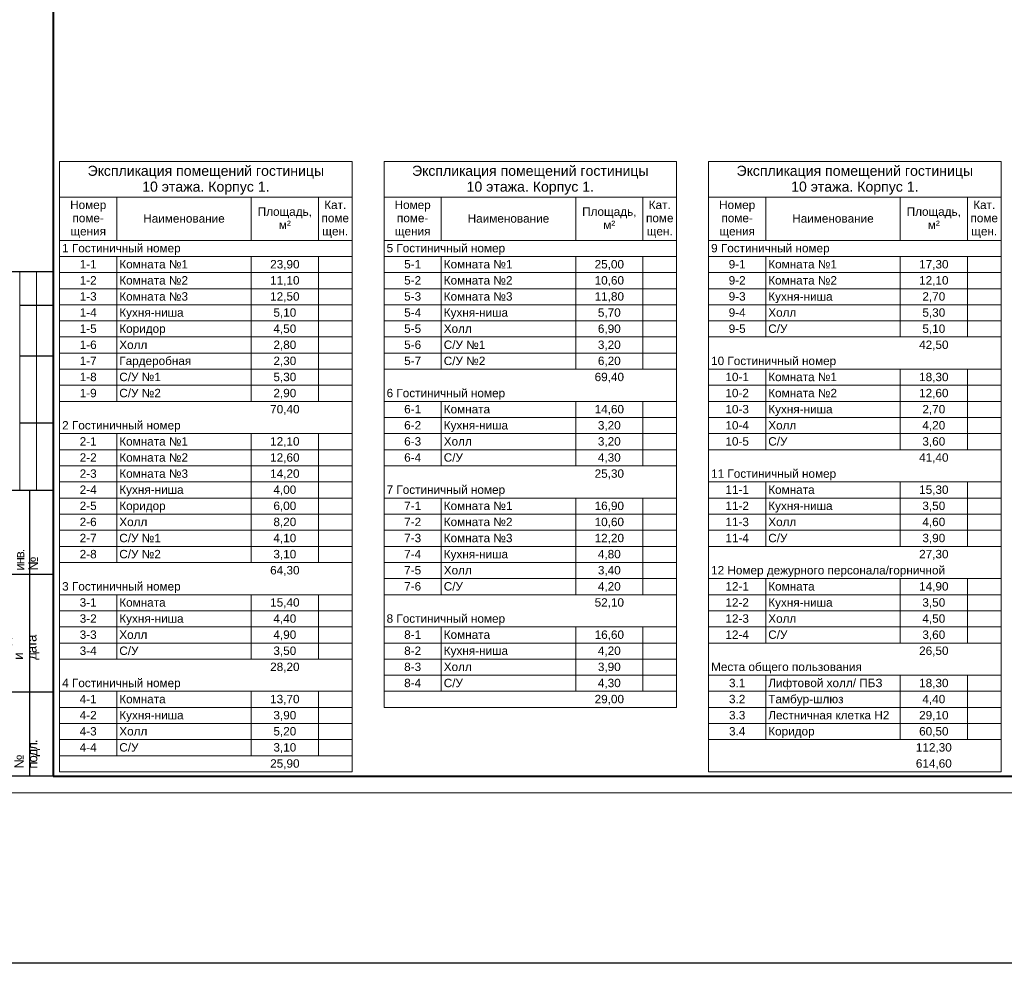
# Model space of a CAD drawing. Header units: millimetres. Extents: x 303602 to 13248484, y -10200551 to -26241.
# Tile 19 of 51: x 571067 to 600357, y -104490 to -76414. Entities that reach past the tile are written whole.
import ezdxf

# ---------------------------------------------------------------- set-up
doc = ezdxf.new("R2010")
doc.units = ezdxf.units.MM
for name, color, linetype, lineweight in [('A-010-M_LINE-T', 7, 'Continuous', 18), ('format-line3', 7, 'Continuous', 13), ('RC-Извещатели_пожарные', 1, 'Continuous', 30), ('Z-000-P_SCHED', 7, 'Continuous', 20), ('Рамка', 7, 'Continuous', 18)]:
    doc.layers.add(name, color=color, linetype=linetype, lineweight=lineweight)
doc.layers.add('формат', color=250, linetype='Continuous')
doc.styles.add('Arial', font='arial.ttf', dxfattribs={"width": 0.9, "height": 700})
doc.styles.add('Arial_4', font='arial.ttf', dxfattribs={"height": 3})
doc.styles.add('Arial_5', font='arial.ttf', dxfattribs={"height": 2.5})

# ---------------------------------------------------------------- blocks, each defined once
blk = doc.blocks.new('*U39')
for p, q in [((-574, 155), (-589, 155)), ((-574, 145), (-584, 145)), ((-574, 130), (-584, 130)), ((-574, 110), (-584, 110)), ((-574, 90), (-587, 90)), ((-581, 5), (-581, 90)), ((-574, 65), (-587, 65)), ((-574, 30), (-587, 30)), ((-574, 5), (-587, 5))]:
    blk.add_line(p, q)
at = {"color": 0, "lineweight": 0}
blk.add_lwpolyline([(-594, 0), (0, 0), (0, 420), (-594, 420)], close=True, dxfattribs=at)
at = {"lineweight": 40}
blk.add_lwpolyline([(-574, 5), (-5, 5), (-5, 415), (-574, 415)], close=True, dxfattribs=at)
at = {"layer": 'format-line3', "linetype": 'ByBlock'}
for p, q in [((-584, 90), (-584, 155)), ((-579, 90), (-579, 155))]:
    blk.add_line(p, q, dxfattribs=at)
at = {"char_height": 2.8, "width": 0.2, "attachment_point": 4, "rotation": 90, "line_spacing_factor": 0.857143, "style": 'Arial'}
for s, insert in [('{\\W0.62543;\\T0.75; \\W1;Взаим. инв. №}', (-584, 66.14)), ('{\\W0.5838;\\T0.8; \\W1;Подп. и дата}', (-584, 39.63)), ('{\\W0.5838;\\T0.8; \\W1;Инв. № подл.}', (-583.77, 7.25))]:
    blk.add_mtext(s, dxfattribs=dict(at, insert=insert))
at = {"style": 'Arial', "width": 0.9, "flags": 8}
blk.add_attdef('FORMAT', (-36.87, 1.26), '', height=2.8, dxfattribs=at)

msp = doc.modelspace()

# ---------------------------------------------------------------- linework, layer by layer
at = {"layer": 'A-010-M_LINE-T'}
for p, q in [((572255, -80635), (572255, -81693)), ((580955, -80635), (572255, -80635)), ((580955, -81693), (580955, -80635)), ((581907, -80635), (581907, -81693)), ((590607, -80635), (581907, -80635)), ((590607, -81693), (590607, -80635)), ((591560, -80635), (591560, -81693)), ((600260, -80635), (591560, -80635)), ((600260, -81693), (600260, -80635)), ((572255, -81693), (572255, -98793)), ((572255, -81693), (580955, -81693)), ((573955, -81693), (573955, -82980)), ((577955, -81693), (577955, -82980)), ((579955, -81693), (579955, -82980)), ((580955, -81693), (580955, -98793)), ((581907, -81693), (581907, -96877)), ((581907, -81693), (590607, -81693)), ((583607, -81693), (583607, -82980)), ((587607, -81693), (587607, -82980)), ((589607, -81693), (589607, -82980)), ((590607, -81693), (590607, -96877)), ((591560, -81693), (591560, -98793)), ((591560, -81693), (600260, -81693)), ((593260, -81693), (593260, -82980)), ((597260, -81693), (597260, -82980)), ((599260, -81693), (599260, -82980)), ((600260, -81693), (600260, -98793)), ((573955, -82980), (572255, -82980)), ((577955, -82980), (573955, -82980)), ((579955, -82980), (577955, -82980)), ((580955, -82980), (579955, -82980)), ((583607, -82980), (581907, -82980)), ((587607, -82980), (583607, -82980)), ((589607, -82980), (587607, -82980)), ((590607, -82980), (589607, -82980)), ((593260, -82980), (591560, -82980)), ((597260, -82980), (593260, -82980)), ((599260, -82980), (597260, -82980)), ((600260, -82980), (599260, -82980)), ((573955, -83460), (572255, -83460)), ((577955, -83460), (573955, -83460)), ((573955, -83460), (573955, -83939)), ((579955, -83460), (577955, -83460)), ((577955, -83460), (577955, -83939)), ((580955, -83460), (579955, -83460)), ((579955, -83460), (579955, -83939)), ((583607, -83460), (581907, -83460)), ((587607, -83460), (583607, -83460)), ((583607, -83460), (583607, -83939)), ((589607, -83460), (587607, -83460)), ((587607, -83460), (587607, -83939)), ((590607, -83460), (589607, -83460)), ((589607, -83460), (589607, -83939)), ((593260, -83460), (591560, -83460)), ((597260, -83460), (593260, -83460)), ((593260, -83460), (593260, -83939)), ((599260, -83460), (597260, -83460)), ((597260, -83460), (597260, -83939)), ((600260, -83460), (599260, -83460)), ((599260, -83460), (599260, -83939)), ((573955, -83939), (572255, -83939)), ((577955, -83939), (573955, -83939)), ((573955, -83939), (573955, -84418)), ((579955, -83939), (577955, -83939)), ((577955, -83939), (577955, -84418)), ((580955, -83939), (579955, -83939)), ((579955, -83939), (579955, -84418)), ((583607, -83939), (581907, -83939)), ((587607, -83939), (583607, -83939)), ((583607, -83939), (583607, -84418)), ((589607, -83939), (587607, -83939)), ((587607, -83939), (587607, -84418)), ((590607, -83939), (589607, -83939)), ((589607, -83939), (589607, -84418)), ((593260, -83939), (591560, -83939)), ((597260, -83939), (593260, -83939)), ((593260, -83939), (593260, -84418)), ((599260, -83939), (597260, -83939)), ((597260, -83939), (597260, -84418)), ((600260, -83939), (599260, -83939)), ((599260, -83939), (599260, -84418)), ((573955, -84418), (572255, -84418)), ((577955, -84418), (573955, -84418)), ((573955, -84418), (573955, -84897)), ((579955, -84418), (577955, -84418)), ((577955, -84418), (577955, -84897)), ((580955, -84418), (579955, -84418)), ((579955, -84418), (579955, -84897)), ((583607, -84418), (581907, -84418)), ((587607, -84418), (583607, -84418)), ((583607, -84418), (583607, -84897)), ((589607, -84418), (587607, -84418)), ((587607, -84418), (587607, -84897)), ((590607, -84418), (589607, -84418)), ((589607, -84418), (589607, -84897)), ((593260, -84418), (591560, -84418)), ((597260, -84418), (593260, -84418)), ((593260, -84418), (593260, -84897)), ((599260, -84418), (597260, -84418)), ((597260, -84418), (597260, -84897)), ((600260, -84418), (599260, -84418)), ((599260, -84418), (599260, -84897)), ((573955, -84897), (572255, -84897)), ((577955, -84897), (573955, -84897)), ((573955, -84897), (573955, -85376)), ((579955, -84897), (577955, -84897)), ((577955, -84897), (577955, -85376)), ((580955, -84897), (579955, -84897)), ((579955, -84897), (579955, -85376)), ((583607, -84897), (581907, -84897)), ((587607, -84897), (583607, -84897)), ((583607, -84897), (583607, -85376)), ((589607, -84897), (587607, -84897)), ((587607, -84897), (587607, -85376)), ((590607, -84897), (589607, -84897)), ((589607, -84897), (589607, -85376)), ((593260, -84897), (591560, -84897)), ((597260, -84897), (593260, -84897)), ((593260, -84897), (593260, -85376)), ((599260, -84897), (597260, -84897)), ((597260, -84897), (597260, -85376)), ((600260, -84897), (599260, -84897)), ((599260, -84897), (599260, -85376)), ((573955, -85376), (572255, -85376)), ((577955, -85376), (573955, -85376)), ((573955, -85376), (573955, -85855)), ((579955, -85376), (577955, -85376)), ((577955, -85376), (577955, -85855)), ((580955, -85376), (579955, -85376)), ((579955, -85376), (579955, -85855)), ((583607, -85376), (581907, -85376)), ((587607, -85376), (583607, -85376)), ((583607, -85376), (583607, -85855)), ((589607, -85376), (587607, -85376)), ((587607, -85376), (587607, -85855)), ((590607, -85376), (589607, -85376)), ((589607, -85376), (589607, -85855)), ((593260, -85376), (591560, -85376)), ((597260, -85376), (593260, -85376)), ((593260, -85376), (593260, -85855)), ((599260, -85376), (597260, -85376)), ((597260, -85376), (597260, -85855)), ((600260, -85376), (599260, -85376)), ((599260, -85376), (599260, -85855)), ((573955, -85855), (572255, -85855)), ((577955, -85855), (573955, -85855)), ((573955, -85855), (573955, -86335)), ((579955, -85855), (577955, -85855)), ((577955, -85855), (577955, -86335)), ((580955, -85855), (579955, -85855)), ((579955, -85855), (579955, -86335)), ((583607, -85855), (581907, -85855)), ((587607, -85855), (583607, -85855)), ((583607, -85855), (583607, -86335)), ((589607, -85855), (587607, -85855)), ((587607, -85855), (587607, -86335)), ((590607, -85855), (589607, -85855)), ((589607, -85855), (589607, -86335)), ((593260, -85855), (591560, -85855)), ((597260, -85855), (593260, -85855)), ((599260, -85855), (597260, -85855)), ((600260, -85855), (599260, -85855)), ((573955, -86335), (572255, -86335)), ((577955, -86335), (573955, -86335)), ((573955, -86335), (573955, -86814)), ((579955, -86335), (577955, -86335)), ((577955, -86335), (577955, -86814)), ((580955, -86335), (579955, -86335)), ((579955, -86335), (579955, -86814)), ((583607, -86335), (581907, -86335)), ((587607, -86335), (583607, -86335)), ((583607, -86335), (583607, -86814)), ((589607, -86335), (587607, -86335)), ((587607, -86335), (587607, -86814)), ((590607, -86335), (589607, -86335)), ((589607, -86335), (589607, -86814)), ((573955, -86814), (572255, -86814)), ((577955, -86814), (573955, -86814)), ((573955, -86814), (573955, -87293)), ((579955, -86814), (577955, -86814)), ((577955, -86814), (577955, -87293)), ((580955, -86814), (579955, -86814)), ((579955, -86814), (579955, -87293)), ((583607, -86814), (581907, -86814)), ((587607, -86814), (583607, -86814)), ((589607, -86814), (587607, -86814)), ((590607, -86814), (589607, -86814)), ((593260, -86814), (591560, -86814)), ((597260, -86814), (593260, -86814)), ((593260, -86814), (593260, -87293)), ((599260, -86814), (597260, -86814)), ((597260, -86814), (597260, -87293)), ((600260, -86814), (599260, -86814)), ((599260, -86814), (599260, -87293)), ((573955, -87293), (572255, -87293)), ((577955, -87293), (573955, -87293)), ((573955, -87293), (573955, -87772)), ((579955, -87293), (577955, -87293)), ((577955, -87293), (577955, -87772)), ((580955, -87293), (579955, -87293)), ((579955, -87293), (579955, -87772)), ((593260, -87293), (591560, -87293)), ((597260, -87293), (593260, -87293)), ((593260, -87293), (593260, -87772)), ((599260, -87293), (597260, -87293)), ((597260, -87293), (597260, -87772)), ((600260, -87293), (599260, -87293)), ((599260, -87293), (599260, -87772)), ((573955, -87772), (572255, -87772)), ((577955, -87772), (573955, -87772)), ((579955, -87772), (577955, -87772)), ((580955, -87772), (579955, -87772)), ((583607, -87772), (581907, -87772)), ((587607, -87772), (583607, -87772)), ((583607, -87772), (583607, -88251)), ((589607, -87772), (587607, -87772)), ((587607, -87772), (587607, -88251)), ((590607, -87772), (589607, -87772)), ((589607, -87772), (589607, -88251)), ((593260, -87772), (591560, -87772)), ((597260, -87772), (593260, -87772)), ((593260, -87772), (593260, -88251)), ((599260, -87772), (597260, -87772)), ((597260, -87772), (597260, -88251)), ((600260, -87772), (599260, -87772)), ((599260, -87772), (599260, -88251)), ((583607, -88251), (581907, -88251)), ((587607, -88251), (583607, -88251)), ((583607, -88251), (583607, -88731)), ((589607, -88251), (587607, -88251)), ((587607, -88251), (587607, -88731)), ((590607, -88251), (589607, -88251)), ((589607, -88251), (589607, -88731)), ((593260, -88251), (591560, -88251)), ((597260, -88251), (593260, -88251)), ((593260, -88251), (593260, -88731)), ((599260, -88251), (597260, -88251)), ((597260, -88251), (597260, -88731)), ((600260, -88251), (599260, -88251)), ((599260, -88251), (599260, -88731)), ((573955, -88731), (572255, -88731)), ((577955, -88731), (573955, -88731)), ((573955, -88731), (573955, -89210)), ((579955, -88731), (577955, -88731)), ((577955, -88731), (577955, -89210)), ((580955, -88731), (579955, -88731)), ((579955, -88731), (579955, -89210)), ((583607, -88731), (581907, -88731)), ((587607, -88731), (583607, -88731)), ((583607, -88731), (583607, -89210)), ((589607, -88731), (587607, -88731)), ((587607, -88731), (587607, -89210)), ((590607, -88731), (589607, -88731)), ((589607, -88731), (589607, -89210)), ((593260, -88731), (591560, -88731)), ((597260, -88731), (593260, -88731)), ((593260, -88731), (593260, -89210)), ((599260, -88731), (597260, -88731)), ((597260, -88731), (597260, -89210)), ((600260, -88731), (599260, -88731)), ((599260, -88731), (599260, -89210)), ((573955, -89210), (572255, -89210)), ((577955, -89210), (573955, -89210)), ((573955, -89210), (573955, -89689)), ((579955, -89210), (577955, -89210)), ((577955, -89210), (577955, -89689)), ((580955, -89210), (579955, -89210)), ((579955, -89210), (579955, -89689)), ((583607, -89210), (581907, -89210)), ((587607, -89210), (583607, -89210)), ((583607, -89210), (583607, -89689)), ((589607, -89210), (587607, -89210)), ((587607, -89210), (587607, -89689)), ((590607, -89210), (589607, -89210)), ((589607, -89210), (589607, -89689)), ((593260, -89210), (591560, -89210)), ((597260, -89210), (593260, -89210)), ((599260, -89210), (597260, -89210)), ((600260, -89210), (599260, -89210)), ((573955, -89689), (572255, -89689)), ((577955, -89689), (573955, -89689)), ((573955, -89689), (573955, -90168)), ((579955, -89689), (577955, -89689)), ((577955, -89689), (577955, -90168)), ((580955, -89689), (579955, -89689)), ((579955, -89689), (579955, -90168)), ((583607, -89689), (581907, -89689)), ((587607, -89689), (583607, -89689)), ((589607, -89689), (587607, -89689)), ((590607, -89689), (589607, -89689)), ((573955, -90168), (572255, -90168)), ((577955, -90168), (573955, -90168)), ((573955, -90168), (573955, -90647)), ((579955, -90168), (577955, -90168)), ((577955, -90168), (577955, -90647)), ((580955, -90168), (579955, -90168)), ((579955, -90168), (579955, -90647)), ((593260, -90168), (591560, -90168)), ((597260, -90168), (593260, -90168)), ((593260, -90168), (593260, -90647)), ((599260, -90168), (597260, -90168)), ((597260, -90168), (597260, -90647)), ((600260, -90168), (599260, -90168)), ((599260, -90168), (599260, -90647)), ((573955, -90647), (572255, -90647)), ((577955, -90647), (573955, -90647)), ((573955, -90647), (573955, -91126)), ((579955, -90647), (577955, -90647)), ((577955, -90647), (577955, -91126)), ((580955, -90647), (579955, -90647)), ((579955, -90647), (579955, -91126)), ((583607, -90647), (581907, -90647)), ((587607, -90647), (583607, -90647)), ((583607, -90647), (583607, -91126)), ((589607, -90647), (587607, -90647)), ((587607, -90647), (587607, -91126)), ((590607, -90647), (589607, -90647)), ((589607, -90647), (589607, -91126)), ((593260, -90647), (591560, -90647)), ((597260, -90647), (593260, -90647)), ((593260, -90647), (593260, -91126)), ((599260, -90647), (597260, -90647)), ((597260, -90647), (597260, -91126)), ((600260, -90647), (599260, -90647)), ((599260, -90647), (599260, -91126)), ((573955, -91126), (572255, -91126)), ((577955, -91126), (573955, -91126)), ((573955, -91126), (573955, -91606)), ((579955, -91126), (577955, -91126)), ((577955, -91126), (577955, -91606)), ((580955, -91126), (579955, -91126)), ((579955, -91126), (579955, -91606)), ((583607, -91126), (581907, -91126)), ((587607, -91126), (583607, -91126)), ((583607, -91126), (583607, -91606)), ((589607, -91126), (587607, -91126)), ((587607, -91126), (587607, -91606)), ((590607, -91126), (589607, -91126)), ((589607, -91126), (589607, -91606)), ((593260, -91126), (591560, -91126)), ((597260, -91126), (593260, -91126)), ((593260, -91126), (593260, -91606)), ((599260, -91126), (597260, -91126)), ((597260, -91126), (597260, -91606)), ((600260, -91126), (599260, -91126)), ((599260, -91126), (599260, -91606)), ((573955, -91606), (572255, -91606)), ((577955, -91606), (573955, -91606)), ((573955, -91606), (573955, -92085)), ((579955, -91606), (577955, -91606)), ((577955, -91606), (577955, -92085)), ((580955, -91606), (579955, -91606)), ((579955, -91606), (579955, -92085)), ((583607, -91606), (581907, -91606)), ((587607, -91606), (583607, -91606)), ((583607, -91606), (583607, -92085)), ((589607, -91606), (587607, -91606)), ((587607, -91606), (587607, -92085)), ((590607, -91606), (589607, -91606)), ((589607, -91606), (589607, -92085)), ((593260, -91606), (591560, -91606)), ((597260, -91606), (593260, -91606)), ((593260, -91606), (593260, -92085)), ((599260, -91606), (597260, -91606)), ((597260, -91606), (597260, -92085)), ((600260, -91606), (599260, -91606)), ((599260, -91606), (599260, -92085)), ((573955, -92085), (572255, -92085)), ((577955, -92085), (573955, -92085)), ((573955, -92085), (573955, -92564)), ((579955, -92085), (577955, -92085)), ((577955, -92085), (577955, -92564)), ((580955, -92085), (579955, -92085)), ((579955, -92085), (579955, -92564)), ((583607, -92085), (581907, -92085)), ((587607, -92085), (583607, -92085)), ((583607, -92085), (583607, -92564)), ((589607, -92085), (587607, -92085)), ((587607, -92085), (587607, -92564)), ((590607, -92085), (589607, -92085)), ((589607, -92085), (589607, -92564)), ((593260, -92085), (591560, -92085)), ((597260, -92085), (593260, -92085)), ((599260, -92085), (597260, -92085)), ((600260, -92085), (599260, -92085)), ((573955, -92564), (572255, -92564)), ((577955, -92564), (573955, -92564)), ((579955, -92564), (577955, -92564)), ((580955, -92564), (579955, -92564)), ((583607, -92564), (581907, -92564)), ((587607, -92564), (583607, -92564)), ((583607, -92564), (583607, -93043)), ((589607, -92564), (587607, -92564)), ((587607, -92564), (587607, -93043)), ((590607, -92564), (589607, -92564)), ((589607, -92564), (589607, -93043)), ((583607, -93043), (581907, -93043)), ((587607, -93043), (583607, -93043)), ((583607, -93043), (583607, -93522)), ((589607, -93043), (587607, -93043)), ((587607, -93043), (587607, -93522)), ((590607, -93043), (589607, -93043)), ((589607, -93043), (589607, -93522)), ((593260, -93043), (591560, -93043)), ((597260, -93043), (593260, -93043)), ((593260, -93043), (593260, -93522)), ((599260, -93043), (597260, -93043)), ((597260, -93043), (597260, -93522)), ((600260, -93043), (599260, -93043)), ((599260, -93043), (599260, -93522)), ((573955, -93522), (572255, -93522)), ((577955, -93522), (573955, -93522)), ((573955, -93522), (573955, -94002)), ((579955, -93522), (577955, -93522)), ((577955, -93522), (577955, -94002)), ((580955, -93522), (579955, -93522)), ((579955, -93522), (579955, -94002)), ((583607, -93522), (581907, -93522)), ((587607, -93522), (583607, -93522)), ((589607, -93522), (587607, -93522)), ((590607, -93522), (589607, -93522)), ((593260, -93522), (591560, -93522)), ((597260, -93522), (593260, -93522)), ((593260, -93522), (593260, -94002)), ((599260, -93522), (597260, -93522)), ((597260, -93522), (597260, -94002)), ((600260, -93522), (599260, -93522)), ((599260, -93522), (599260, -94002)), ((573955, -94002), (572255, -94002)), ((577955, -94002), (573955, -94002)), ((573955, -94002), (573955, -94481)), ((579955, -94002), (577955, -94002)), ((577955, -94002), (577955, -94481)), ((580955, -94002), (579955, -94002)), ((579955, -94002), (579955, -94481)), ((593260, -94002), (591560, -94002)), ((597260, -94002), (593260, -94002)), ((593260, -94002), (593260, -94481)), ((599260, -94002), (597260, -94002)), ((597260, -94002), (597260, -94481)), ((600260, -94002), (599260, -94002)), ((599260, -94002), (599260, -94481)), ((573955, -94481), (572255, -94481)), ((577955, -94481), (573955, -94481)), ((573955, -94481), (573955, -94960)), ((579955, -94481), (577955, -94481)), ((577955, -94481), (577955, -94960)), ((580955, -94481), (579955, -94481)), ((579955, -94481), (579955, -94960)), ((583607, -94481), (581907, -94481)), ((587607, -94481), (583607, -94481)), ((583607, -94481), (583607, -94960)), ((589607, -94481), (587607, -94481)), ((587607, -94481), (587607, -94960)), ((590607, -94481), (589607, -94481)), ((589607, -94481), (589607, -94960)), ((593260, -94481), (591560, -94481)), ((597260, -94481), (593260, -94481)), ((593260, -94481), (593260, -94960)), ((599260, -94481), (597260, -94481)), ((597260, -94481), (597260, -94960)), ((600260, -94481), (599260, -94481)), ((599260, -94481), (599260, -94960)), ((573955, -94960), (572255, -94960)), ((577955, -94960), (573955, -94960)), ((573955, -94960), (573955, -95439)), ((579955, -94960), (577955, -94960)), ((577955, -94960), (577955, -95439)), ((580955, -94960), (579955, -94960)), ((579955, -94960), (579955, -95439)), ((583607, -94960), (581907, -94960)), ((587607, -94960), (583607, -94960)), ((583607, -94960), (583607, -95439)), ((589607, -94960), (587607, -94960)), ((587607, -94960), (587607, -95439)), ((590607, -94960), (589607, -94960)), ((589607, -94960), (589607, -95439)), ((593260, -94960), (591560, -94960)), ((597260, -94960), (593260, -94960)), ((599260, -94960), (597260, -94960)), ((600260, -94960), (599260, -94960)), ((573955, -95439), (572255, -95439)), ((577955, -95439), (573955, -95439)), ((579955, -95439), (577955, -95439)), ((580955, -95439), (579955, -95439)), ((583607, -95439), (581907, -95439)), ((587607, -95439), (583607, -95439)), ((583607, -95439), (583607, -95918)), ((589607, -95439), (587607, -95439)), ((587607, -95439), (587607, -95918)), ((590607, -95439), (589607, -95439)), ((589607, -95439), (589607, -95918)), ((583607, -95918), (581907, -95918)), ((587607, -95918), (583607, -95918)), ((583607, -95918), (583607, -96397)), ((589607, -95918), (587607, -95918)), ((587607, -95918), (587607, -96397)), ((590607, -95918), (589607, -95918)), ((589607, -95918), (589607, -96397)), ((593260, -95918), (591560, -95918)), ((597260, -95918), (593260, -95918)), ((593260, -95918), (593260, -96397)), ((599260, -95918), (597260, -95918)), ((597260, -95918), (597260, -96397)), ((600260, -95918), (599260, -95918)), ((599260, -95918), (599260, -96397)), ((573955, -96397), (572255, -96397)), ((577955, -96397), (573955, -96397)), ((573955, -96397), (573955, -96877)), ((579955, -96397), (577955, -96397)), ((577955, -96397), (577955, -96877)), ((580955, -96397), (579955, -96397)), ((579955, -96397), (579955, -96877)), ((583607, -96397), (581907, -96397)), ((587607, -96397), (583607, -96397)), ((589607, -96397), (587607, -96397)), ((590607, -96397), (589607, -96397)), ((593260, -96397), (591560, -96397)), ((597260, -96397), (593260, -96397)), ((593260, -96397), (593260, -96877)), ((599260, -96397), (597260, -96397)), ((597260, -96397), (597260, -96877)), ((600260, -96397), (599260, -96397)), ((599260, -96397), (599260, -96877)), ((573955, -96877), (572255, -96877)), ((577955, -96877), (573955, -96877)), ((573955, -96877), (573955, -97356)), ((579955, -96877), (577955, -96877)), ((577955, -96877), (577955, -97356)), ((580955, -96877), (579955, -96877)), ((579955, -96877), (579955, -97356)), ((590607, -96877), (581907, -96877)), ((593260, -96877), (591560, -96877)), ((597260, -96877), (593260, -96877)), ((593260, -96877), (593260, -97356)), ((599260, -96877), (597260, -96877)), ((597260, -96877), (597260, -97356)), ((600260, -96877), (599260, -96877)), ((599260, -96877), (599260, -97356)), ((573955, -97356), (572255, -97356)), ((577955, -97356), (573955, -97356)), ((573955, -97356), (573955, -97835)), ((579955, -97356), (577955, -97356)), ((577955, -97356), (577955, -97835)), ((580955, -97356), (579955, -97356)), ((579955, -97356), (579955, -97835)), ((593260, -97356), (591560, -97356)), ((597260, -97356), (593260, -97356)), ((593260, -97356), (593260, -97835)), ((599260, -97356), (597260, -97356)), ((597260, -97356), (597260, -97835)), ((600260, -97356), (599260, -97356)), ((599260, -97356), (599260, -97835)), ((573955, -97835), (572255, -97835)), ((577955, -97835), (573955, -97835)), ((573955, -97835), (573955, -98314)), ((579955, -97835), (577955, -97835)), ((577955, -97835), (577955, -98314)), ((580955, -97835), (579955, -97835)), ((579955, -97835), (579955, -98314)), ((593260, -97835), (591560, -97835)), ((597260, -97835), (593260, -97835)), ((599260, -97835), (597260, -97835)), ((600260, -97835), (599260, -97835)), ((573955, -98314), (572255, -98314)), ((577955, -98314), (573955, -98314)), ((579955, -98314), (577955, -98314)), ((580955, -98314), (579955, -98314)), ((580955, -98793), (572255, -98793)), ((600260, -98793), (591560, -98793))]:
    msp.add_line(p, q, dxfattribs=at)
at = {"layer": 'RC-Извещатели_пожарные', "lineweight": 30}
msp.add_lwpolyline([(329285, -48338), (1052378, -48338), (1052378, -104490), (329285, -104490)], close=True, dxfattribs=at)
at = {"layer": 'Рамка'}
msp.add_lwpolyline([(572067, -98921), (628967, -98921), (628967, -57921), (572067, -57921)], close=True, dxfattribs=at)

# ---------------------------------------------------------------- block references
at = {"layer": 'формат', "xscale": 100, "yscale": 100, "zscale": 100}
msp.add_blockref('*U39', (629467, -99421), dxfattribs=at)

# ---------------------------------------------------------------- texts
at = {"layer": 'Z-000-P_SCHED', "line_spacing_factor": 0.941778}
for s, insert, char_height, width, attachment_point, style in [('Экспликация помещений гостиницы\\P10 этажа. Корпус 1.', (576605, -80760), 300, 8406.71, 2, 'Arial_4'), ('Экспликация помещений гостиницы\\P10 этажа. Корпус 1.', (586257, -80760), 300, 8406.71, 2, 'Arial_4'), ('Экспликация помещений гостиницы\\P10 этажа. Корпус 1.', (595910, -80760), 300, 8406.71, 2, 'Arial_4'), ('Номер\\Pпоме-\\Pщения', (573105, -81798), 250, 1285.52, 2, 'Arial_5'), ('Площадь,\\Pм\\fArial|b0|i0|c238|p34|;²', (578955, -82000), 250, 1925.21, 2, 'Arial_5'), ('Кат.\\Pпоме\\Pщен.', (580455, -81798), 250, 979.44, 2, 'Arial_5'), ('Номер\\Pпоме-\\Pщения', (582757, -81798), 250, 1285.52, 2, 'Arial_5'), ('Площадь,\\Pм\\fArial|b0|i0|c238|p34|;²', (588607, -82000), 250, 1925.21, 2, 'Arial_5'), ('Кат.\\Pпоме\\Pщен.', (590107, -81798), 250, 979.44, 2, 'Arial_5'), ('Номер\\Pпоме-\\Pщения', (592410, -81798), 250, 1285.52, 2, 'Arial_5'), ('Площадь,\\Pм\\fArial|b0|i0|c238|p34|;²', (598260, -82000), 250, 1925.21, 2, 'Arial_5'), ('Кат.\\Pпоме\\Pщен.', (599760, -81798), 250, 979.44, 2, 'Arial_5'), ('Наименование', (575955, -82202), 250, 2895.47, 2, 'Arial_5'), ('Наименование', (585607, -82202), 250, 2895.47, 2, 'Arial_5'), ('Наименование', (595260, -82202), 250, 2895.47, 2, 'Arial_5'), ('1 Гостиничный номер', (572330, -83086), 250, 4211.6, 1, 'Arial_5'), ('5 Гостиничный номер', (581982, -83086), 250, 4211.6, 1, 'Arial_5'), ('9 Гостиничный номер', (591635, -83086), 250, 4211.6, 1, 'Arial_5'), ('1-1', (573105, -83565), 250, 602.97, 2, 'Arial_5'), ('Комната №1', (574030, -83565), 250, 2442.48, 1, 'Arial_5'), ('23,90', (578955, -83565), 250, 1046.78, 2, 'Arial_5'), ('5-1', (582757, -83565), 250, 602.97, 2, 'Arial_5'), ('Комната №1', (583682, -83565), 250, 2442.48, 1, 'Arial_5'), ('25,00', (588607, -83565), 250, 1046.78, 2, 'Arial_5'), ('9-1', (592410, -83565), 250, 602.97, 2, 'Arial_5'), ('Комната №1', (593335, -83565), 250, 2442.48, 1, 'Arial_5'), ('17,30', (598260, -83565), 250, 1046.78, 2, 'Arial_5'), ('1-2', (573105, -84044), 250, 602.97, 2, 'Arial_5'), ('Комната №2', (574030, -84044), 250, 2442.48, 1, 'Arial_5'), ('11,10', (578955, -84044), 250, 1046.78, 2, 'Arial_5'), ('5-2', (582757, -84044), 250, 602.97, 2, 'Arial_5'), ('Комната №2', (583682, -84044), 250, 2442.48, 1, 'Arial_5'), ('10,60', (588607, -84044), 250, 1046.78, 2, 'Arial_5'), ('9-2', (592410, -84044), 250, 602.97, 2, 'Arial_5'), ('Комната №2', (593335, -84044), 250, 2442.48, 1, 'Arial_5'), ('12,10', (598260, -84044), 250, 1046.78, 2, 'Arial_5'), ('1-3', (573105, -84523), 250, 602.97, 2, 'Arial_5'), ('Комната №3', (574030, -84523), 250, 2442.48, 1, 'Arial_5'), ('12,50', (578955, -84523), 250, 1046.78, 2, 'Arial_5'), ('5-3', (582757, -84523), 250, 602.97, 2, 'Arial_5'), ('Комната №3', (583682, -84523), 250, 2442.48, 1, 'Arial_5'), ('11,80', (588607, -84523), 250, 1046.78, 2, 'Arial_5'), ('9-3', (592410, -84523), 250, 602.97, 2, 'Arial_5'), ('Кухня-ниша', (593335, -84523), 250, 2271.08, 1, 'Arial_5'), ('2,70', (598260, -84523), 250, 814.16, 2, 'Arial_5'), ('1-4', (573105, -85002), 250, 602.97, 2, 'Arial_5'), ('Кухня-ниша', (574030, -85002), 250, 2271.08, 1, 'Arial_5'), ('5,10', (578955, -85002), 250, 814.16, 2, 'Arial_5'), ('5-4', (582757, -85002), 250, 602.97, 2, 'Arial_5'), ('Кухня-ниша', (583682, -85002), 250, 2271.08, 1, 'Arial_5'), ('5,70', (588607, -85002), 250, 814.16, 2, 'Arial_5'), ('9-4', (592410, -85002), 250, 602.97, 2, 'Arial_5'), ('Холл', (593335, -85002), 250, 994.74, 1, 'Arial_5'), ('5,30', (598260, -85002), 250, 814.16, 2, 'Arial_5'), ('1-5', (573105, -85482), 250, 602.97, 2, 'Arial_5'), ('Коридор', (574030, -85482), 250, 1646.69, 1, 'Arial_5'), ('4,50', (578955, -85482), 250, 814.16, 2, 'Arial_5'), ('5-5', (582757, -85482), 250, 602.97, 2, 'Arial_5'), ('Холл', (583682, -85482), 250, 994.74, 1, 'Arial_5'), ('6,90', (588607, -85482), 250, 814.16, 2, 'Arial_5'), ('9-5', (592410, -85482), 250, 602.97, 2, 'Arial_5'), ('С/У', (593335, -85482), 250, 679.49, 1, 'Arial_5'), ('5,10', (598260, -85482), 250, 814.16, 2, 'Arial_5'), ('1-6', (573105, -85961), 250, 602.97, 2, 'Arial_5'), ('Холл', (574030, -85961), 250, 994.74, 1, 'Arial_5'), ('2,80', (578955, -85961), 250, 814.16, 2, 'Arial_5'), ('5-6', (582757, -85961), 250, 602.97, 2, 'Arial_5'), ('С/У №1', (583682, -85961), 250, 1475.28, 1, 'Arial_5'), ('3,20', (588607, -85961), 250, 814.16, 2, 'Arial_5'), ('42,50', (598260, -85961), 250, 1046.78, 2, 'Arial_5'), ('1-7', (573105, -86440), 250, 602.97, 2, 'Arial_5'), ('Гардеробная', (574030, -86440), 250, 2558.79, 1, 'Arial_5'), ('2,30', (578955, -86440), 250, 814.16, 2, 'Arial_5'), ('5-7', (582757, -86440), 250, 602.97, 2, 'Arial_5'), ('С/У №2', (583682, -86440), 250, 1475.28, 1, 'Arial_5'), ('6,20', (588607, -86440), 250, 814.16, 2, 'Arial_5'), ('10 Гостиничный номер', (591635, -86440), 250, 4444.21, 1, 'Arial_5'), ('1-8', (573105, -86919), 250, 602.97, 2, 'Arial_5'), ('С/У №1', (574030, -86919), 250, 1475.28, 1, 'Arial_5'), ('5,30', (578955, -86919), 250, 814.16, 2, 'Arial_5'), ('69,40', (588607, -86919), 250, 1046.78, 2, 'Arial_5'), ('10-1', (592410, -86919), 250, 835.59, 2, 'Arial_5'), ('Комната №1', (593335, -86919), 250, 2442.48, 1, 'Arial_5'), ('18,30', (598260, -86919), 250, 1046.78, 2, 'Arial_5'), ('1-9', (573105, -87398), 250, 602.97, 2, 'Arial_5'), ('С/У №2', (574030, -87398), 250, 1475.28, 1, 'Arial_5'), ('2,90', (578955, -87398), 250, 814.16, 2, 'Arial_5'), ('6 Гостиничный номер', (581982, -87398), 250, 4211.6, 1, 'Arial_5'), ('10-2', (592410, -87398), 250, 835.59, 2, 'Arial_5'), ('Комната №2', (593335, -87398), 250, 2442.48, 1, 'Arial_5'), ('12,60', (598260, -87398), 250, 1046.78, 2, 'Arial_5'), ('70,40', (578955, -87878), 250, 1046.78, 2, 'Arial_5'), ('6-1', (582757, -87878), 250, 602.97, 2, 'Arial_5'), ('Комната', (583682, -87878), 250, 1646.69, 1, 'Arial_5'), ('14,60', (588607, -87878), 250, 1046.78, 2, 'Arial_5'), ('10-3', (592410, -87878), 250, 835.59, 2, 'Arial_5'), ('Кухня-ниша', (593335, -87878), 250, 2271.08, 1, 'Arial_5'), ('2,70', (598260, -87878), 250, 814.16, 2, 'Arial_5'), ('2 Гостиничный номер', (572330, -88357), 250, 4211.6, 1, 'Arial_5'), ('6-2', (582757, -88357), 250, 602.97, 2, 'Arial_5'), ('Кухня-ниша', (583682, -88357), 250, 2271.08, 1, 'Arial_5'), ('3,20', (588607, -88357), 250, 814.16, 2, 'Arial_5'), ('10-4', (592410, -88357), 250, 835.59, 2, 'Arial_5'), ('Холл', (593335, -88357), 250, 994.74, 1, 'Arial_5'), ('4,20', (598260, -88357), 250, 814.16, 2, 'Arial_5'), ('2-1', (573105, -88836), 250, 602.97, 2, 'Arial_5'), ('Комната №1', (574030, -88836), 250, 2442.48, 1, 'Arial_5'), ('12,10', (578955, -88836), 250, 1046.78, 2, 'Arial_5'), ('6-3', (582757, -88836), 250, 602.97, 2, 'Arial_5'), ('Холл', (583682, -88836), 250, 994.74, 1, 'Arial_5'), ('3,20', (588607, -88836), 250, 814.16, 2, 'Arial_5'), ('10-5', (592410, -88836), 250, 835.59, 2, 'Arial_5'), ('С/У', (593335, -88836), 250, 679.49, 1, 'Arial_5'), ('3,60', (598260, -88836), 250, 814.16, 2, 'Arial_5'), ('2-2', (573105, -89315), 250, 602.97, 2, 'Arial_5'), ('Комната №2', (574030, -89315), 250, 2442.48, 1, 'Arial_5'), ('12,60', (578955, -89315), 250, 1046.78, 2, 'Arial_5'), ('6-4', (582757, -89315), 250, 602.97, 2, 'Arial_5'), ('С/У', (583682, -89315), 250, 679.49, 1, 'Arial_5'), ('4,30', (588607, -89315), 250, 814.16, 2, 'Arial_5'), ('41,40', (598260, -89315), 250, 1046.78, 2, 'Arial_5'), ('2-3', (573105, -89794), 250, 602.97, 2, 'Arial_5'), ('Комната №3', (574030, -89794), 250, 2442.48, 1, 'Arial_5'), ('14,20', (578955, -89794), 250, 1046.78, 2, 'Arial_5'), ('25,30', (588607, -89794), 250, 1046.78, 2, 'Arial_5'), ('11 Гостиничный номер', (591635, -89794), 250, 4444.21, 1, 'Arial_5'), ('2-4', (573105, -90273), 250, 602.97, 2, 'Arial_5'), ('Кухня-ниша', (574030, -90273), 250, 2271.08, 1, 'Arial_5'), ('4,00', (578955, -90273), 250, 814.16, 2, 'Arial_5'), ('7 Гостиничный номер', (581982, -90273), 250, 4211.6, 1, 'Arial_5'), ('11-1', (592410, -90273), 250, 835.59, 2, 'Arial_5'), ('Комната', (593335, -90273), 250, 1646.69, 1, 'Arial_5'), ('15,30', (598260, -90273), 250, 1046.78, 2, 'Arial_5'), ('2-5', (573105, -90753), 250, 602.97, 2, 'Arial_5'), ('Коридор', (574030, -90753), 250, 1646.69, 1, 'Arial_5'), ('6,00', (578955, -90753), 250, 814.16, 2, 'Arial_5'), ('7-1', (582757, -90753), 250, 602.97, 2, 'Arial_5'), ('Комната №1', (583682, -90753), 250, 2442.48, 1, 'Arial_5'), ('16,90', (588607, -90753), 250, 1046.78, 2, 'Arial_5'), ('11-2', (592410, -90753), 250, 835.59, 2, 'Arial_5'), ('Кухня-ниша', (593335, -90753), 250, 2271.08, 1, 'Arial_5'), ('3,50', (598260, -90753), 250, 814.16, 2, 'Arial_5'), ('2-6', (573105, -91232), 250, 602.97, 2, 'Arial_5'), ('Холл', (574030, -91232), 250, 994.74, 1, 'Arial_5'), ('8,20', (578955, -91232), 250, 814.16, 2, 'Arial_5'), ('7-2', (582757, -91232), 250, 602.97, 2, 'Arial_5'), ('Комната №2', (583682, -91232), 250, 2442.48, 1, 'Arial_5'), ('10,60', (588607, -91232), 250, 1046.78, 2, 'Arial_5'), ('11-3', (592410, -91232), 250, 835.59, 2, 'Arial_5'), ('Холл', (593335, -91232), 250, 994.74, 1, 'Arial_5'), ('4,60', (598260, -91232), 250, 814.16, 2, 'Arial_5'), ('2-7', (573105, -91711), 250, 602.97, 2, 'Arial_5'), ('С/У №1', (574030, -91711), 250, 1475.28, 1, 'Arial_5'), ('4,10', (578955, -91711), 250, 814.16, 2, 'Arial_5'), ('7-3', (582757, -91711), 250, 602.97, 2, 'Arial_5'), ('Комната №3', (583682, -91711), 250, 2442.48, 1, 'Arial_5'), ('12,20', (588607, -91711), 250, 1046.78, 2, 'Arial_5'), ('11-4', (592410, -91711), 250, 835.59, 2, 'Arial_5'), ('С/У', (593335, -91711), 250, 679.49, 1, 'Arial_5'), ('3,90', (598260, -91711), 250, 814.16, 2, 'Arial_5'), ('2-8', (573105, -92190), 250, 602.97, 2, 'Arial_5'), ('С/У №2', (574030, -92190), 250, 1475.28, 1, 'Arial_5'), ('3,10', (578955, -92190), 250, 814.16, 2, 'Arial_5'), ('7-4', (582757, -92190), 250, 602.97, 2, 'Arial_5'), ('Кухня-ниша', (583682, -92190), 250, 2271.08, 1, 'Arial_5'), ('4,80', (588607, -92190), 250, 814.16, 2, 'Arial_5'), ('27,30', (598260, -92190), 250, 1046.78, 2, 'Arial_5'), ('64,30', (578955, -92669), 250, 1046.78, 2, 'Arial_5'), ('7-5', (582757, -92669), 250, 602.97, 2, 'Arial_5'), ('Холл', (583682, -92669), 250, 994.74, 1, 'Arial_5'), ('3,40', (588607, -92669), 250, 814.16, 2, 'Arial_5'), ('12 Номер дежурного персонала/горничной', (591635, -92669), 250, 8309.94, 1, 'Arial_5'), ('3 Гостиничный номер', (572330, -93149), 250, 4211.6, 1, 'Arial_5'), ('С/У', (583682, -93149), 250, 679.49, 1, 'Arial_5'), ('7-6', (582757, -93149), 250, 602.97, 2, 'Arial_5'), ('4,20', (588607, -93149), 250, 814.16, 2, 'Arial_5'), ('12-1', (592410, -93149), 250, 835.59, 2, 'Arial_5'), ('Комната', (593335, -93149), 250, 1646.69, 1, 'Arial_5'), ('14,90', (598260, -93149), 250, 1046.78, 2, 'Arial_5'), ('3-1', (573105, -93628), 250, 602.97, 2, 'Arial_5'), ('Комната', (574030, -93628), 250, 1646.69, 1, 'Arial_5'), ('15,40', (578955, -93628), 250, 1046.78, 2, 'Arial_5'), ('52,10', (588607, -93628), 250, 1046.78, 2, 'Arial_5'), ('12-2', (592410, -93628), 250, 835.59, 2, 'Arial_5'), ('Кухня-ниша', (593335, -93628), 250, 2271.08, 1, 'Arial_5'), ('3,50', (598260, -93628), 250, 814.16, 2, 'Arial_5'), ('3-2', (573105, -94107), 250, 602.97, 2, 'Arial_5'), ('Кухня-ниша', (574030, -94107), 250, 2271.08, 1, 'Arial_5'), ('4,40', (578955, -94107), 250, 814.16, 2, 'Arial_5'), ('8 Гостиничный номер', (581982, -94107), 250, 4211.6, 1, 'Arial_5'), ('12-3', (592410, -94107), 250, 835.59, 2, 'Arial_5'), ('Холл', (593335, -94107), 250, 994.74, 1, 'Arial_5'), ('4,50', (598260, -94107), 250, 814.16, 2, 'Arial_5'), ('3-3', (573105, -94586), 250, 602.97, 2, 'Arial_5'), ('Холл', (574030, -94586), 250, 994.74, 1, 'Arial_5'), ('4,90', (578955, -94586), 250, 814.16, 2, 'Arial_5'), ('8-1', (582757, -94586), 250, 602.97, 2, 'Arial_5'), ('Комната', (583682, -94586), 250, 1646.69, 1, 'Arial_5'), ('16,60', (588607, -94586), 250, 1046.78, 2, 'Arial_5'), ('12-4', (592410, -94586), 250, 835.59, 2, 'Arial_5'), ('С/У', (593335, -94586), 250, 679.49, 1, 'Arial_5'), ('3,60', (598260, -94586), 250, 814.16, 2, 'Arial_5'), ('3-4', (573105, -95065), 250, 602.97, 2, 'Arial_5'), ('С/У', (574030, -95065), 250, 679.49, 1, 'Arial_5'), ('3,50', (578955, -95065), 250, 814.16, 2, 'Arial_5'), ('8-2', (582757, -95065), 250, 602.97, 2, 'Arial_5'), ('Кухня-ниша', (583682, -95065), 250, 2271.08, 1, 'Arial_5'), ('4,20', (588607, -95065), 250, 814.16, 2, 'Arial_5'), ('26,50', (598260, -95065), 250, 1046.78, 2, 'Arial_5'), ('28,20', (578955, -95544), 250, 1046.78, 2, 'Arial_5'), ('8-3', (582757, -95544), 250, 602.97, 2, 'Arial_5'), ('Холл', (583682, -95544), 250, 994.74, 1, 'Arial_5'), ('3,90', (588607, -95544), 250, 814.16, 2, 'Arial_5'), ('Места общего пользования', (591635, -95544), 250, 5356.32, 1, 'Arial_5'), ('4 Гостиничный номер', (572330, -96024), 250, 4211.6, 1, 'Arial_5'), ('8-4', (582757, -96024), 250, 602.97, 2, 'Arial_5'), ('С/У', (583682, -96024), 250, 679.49, 1, 'Arial_5'), ('4,30', (588607, -96024), 250, 814.16, 2, 'Arial_5'), ('3.1', (592410, -96024), 250, 581.54, 2, 'Arial_5'), ('Лифтовой холл/ ПБЗ', (593335, -96024), 250, 4052.44, 1, 'Arial_5'), ('18,30', (598260, -96024), 250, 1046.78, 2, 'Arial_5'), ('4-1', (573105, -96503), 250, 602.97, 2, 'Arial_5'), ('Комната', (574030, -96503), 250, 1646.69, 1, 'Arial_5'), ('13,70', (578955, -96503), 250, 1046.78, 2, 'Arial_5'), ('29,00', (588607, -96503), 250, 1046.78, 2, 'Arial_5'), ('3.2', (592410, -96503), 250, 581.54, 2, 'Arial_5'), ('Тамбур-шлюз', (593335, -96503), 250, 2659.79, 1, 'Arial_5'), ('4,40', (598260, -96503), 250, 814.16, 2, 'Arial_5'), ('4-2', (573105, -96982), 250, 602.97, 2, 'Arial_5'), ('Кухня-ниша', (574030, -96982), 250, 2271.08, 1, 'Arial_5'), ('3,90', (578955, -96982), 250, 814.16, 2, 'Arial_5'), ('3.3', (592410, -96982), 250, 581.54, 2, 'Arial_5'), ('Лестничная клетка Н2', (593335, -96982), 250, 4300.36, 1, 'Arial_5'), ('29,10', (598260, -96982), 250, 1046.78, 2, 'Arial_5'), ('4-3', (573105, -97461), 250, 602.97, 2, 'Arial_5'), ('Холл', (574030, -97461), 250, 994.74, 1, 'Arial_5'), ('5,20', (578955, -97461), 250, 814.16, 2, 'Arial_5'), ('3.4', (592410, -97461), 250, 581.54, 2, 'Arial_5'), ('Коридор', (593335, -97461), 250, 1646.69, 1, 'Arial_5'), ('60,50', (598260, -97461), 250, 1046.78, 2, 'Arial_5'), ('4-4', (573105, -97940), 250, 602.97, 2, 'Arial_5'), ('С/У', (574030, -97940), 250, 679.49, 1, 'Arial_5'), ('3,10', (578955, -97940), 250, 814.16, 2, 'Arial_5'), ('112,30', (598260, -97940), 250, 1279.39, 2, 'Arial_5'), ('25,90', (578955, -98419), 250, 1046.78, 2, 'Arial_5'), ('614,60', (598260, -98419), 250, 1279.39, 2, 'Arial_5')]:
    msp.add_mtext(s, dxfattribs=dict(at, insert=insert, char_height=char_height, width=width, attachment_point=attachment_point, style=style))

doc.saveas('drawing.dxf')
